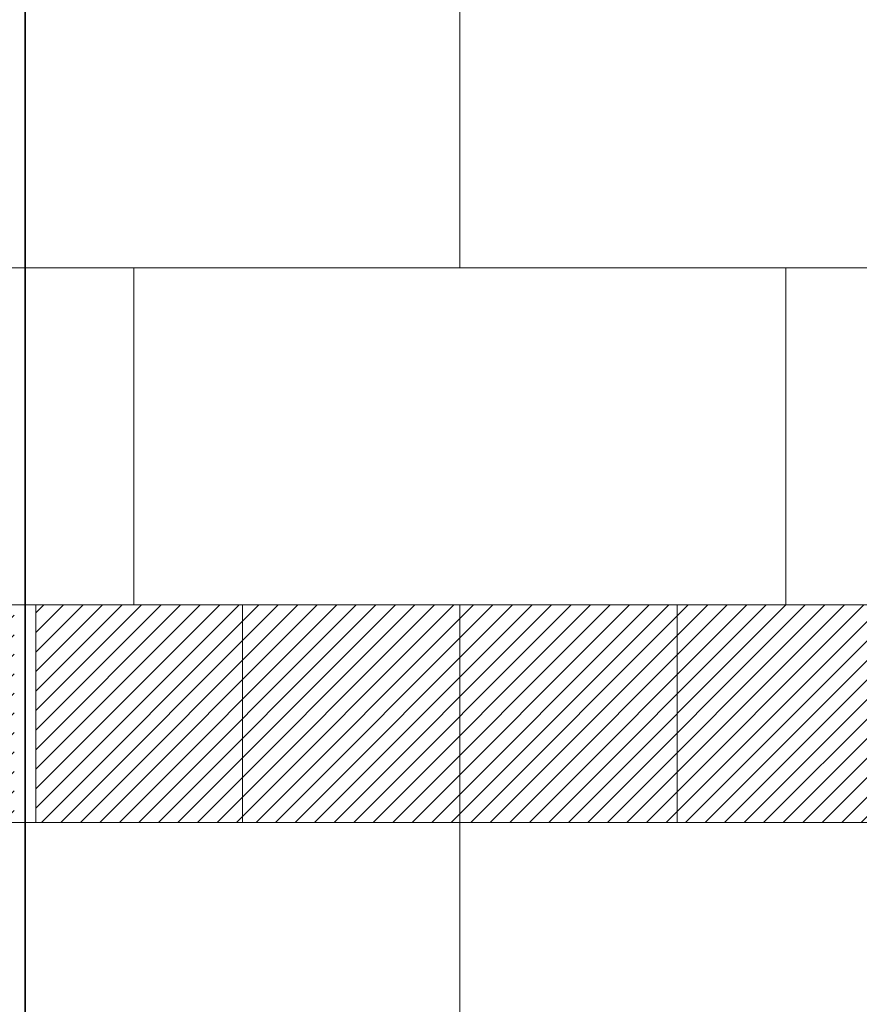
# Model space of a CAD drawing. Header units: millimetres. Extents: x 15214 to 140083, y -437840 to -79279.
# Tile 62 of 64: x 36933 to 37010, y -197087 to -196997. Entities that reach past the tile are written whole.
import ezdxf

# ---------------------------------------------------------------- set-up
doc = ezdxf.new("R2010")
doc.units = ezdxf.units.MM
for name, color, linetype, lineweight in [('1_POSADZKA PODZIAŁY', 151, 'Continuous', 0), ('1_PŁYTKI KOLOR', 7, 'Continuous', 0), ('Sciany', 2, 'Continuous', 35)]:
    doc.layers.add(name, color=color, linetype=linetype, lineweight=lineweight)

msp = doc.modelspace()

# ---------------------------------------------------------------- hatches: boundary and pattern name
at = {"layer": '1_PŁYTKI KOLOR', "true_color": 0x2f9888}
h = msp.add_hatch(dxfattribs=at)
h.set_pattern_fill('ANSI31', color=125, scale=0.4)
h.paths.add_polyline_path([(36724.6213, -197050.604), (36704.6213, -197050.604), (36704.6213, -197070.604), (36724.6213, -197070.604)])
h.paths.add_polyline_path([(36744.6213, -197050.604), (36724.6213, -197050.604), (36724.6213, -197070.604), (36744.6213, -197070.604)])
h.paths.add_polyline_path([(36764.6213, -197050.604), (36744.6213, -197050.604), (36744.6213, -197070.604), (36764.6213, -197070.604)])
h.paths.add_polyline_path([(36784.6213, -197050.604), (36764.6213, -197050.604), (36764.6213, -197070.604), (36784.6213, -197070.604)])
h.paths.add_polyline_path([(36804.6213, -197050.604), (36784.6213, -197050.604), (36784.6213, -197070.604), (36804.6213, -197070.604)])
h.paths.add_polyline_path([(36824.6213, -197050.604), (36804.6213, -197050.604), (36804.6213, -197070.604), (36824.6213, -197070.604)])
h.paths.add_polyline_path([(36845.6213, -197050.604), (36824.6213, -197050.604), (36824.6213, -197070.604), (36845.6213, -197070.604)])
h.paths.add_polyline_path([(36865.6213, -197050.604), (36845.6213, -197050.604), (36845.6213, -197070.604), (36865.6213, -197070.604)])
h.paths.add_polyline_path([(36885.6213, -197050.604), (36865.6213, -197050.604), (36865.6213, -197070.604), (36885.6213, -197070.604)])
h.paths.add_polyline_path([(36905.6213, -197050.604), (36885.6213, -197050.604), (36885.6213, -197070.604), (36905.6213, -197070.604)])
h.paths.add_polyline_path([(36926.6213, -197050.604), (36905.6213, -197050.604), (36905.6213, -197070.604), (36926.6213, -197070.604)])
h.paths.add_polyline_path([(36932.6213, -197050.604), (36926.6213, -197050.604), (36926.6213, -197070.604), (36932.6213, -197070.604)])
h.paths.add_polyline_path([(36953.6213, -197050.604), (36934.6213, -197050.604), (36934.6213, -197070.604), (36953.6213, -197070.604)])
h.paths.add_polyline_path([(36973.6213, -197050.604), (36953.6213, -197050.604), (36953.6213, -197070.604), (36973.6213, -197070.604)])
h.paths.add_polyline_path([(37064.6213, -197050.604), (36973.6213, -197050.604), (36973.6213, -197070.604), (37064.6213, -197070.604)])

# ---------------------------------------------------------------- linework, layer by layer
at = {"layer": '1_POSADZKA PODZIAŁY', "linetype": 'Continuous'}
msp.add_lwpolyline([(36933.6213, -197194.604), (37064.6213, -197194.604), (37064.6213, -196957.604), (36933.6213, -196957.604)], close=True, dxfattribs=at)
for points in [[(36973.6213, -197019.604), (36973.6213, -196988.604)], [(36704.6213, -197019.604), (37064.6213, -197019.604)], [(36933.6213, -197050.604), (36933.6213, -197019.604)], [(36943.6213, -197050.604), (36943.6213, -197019.604)], [(37003.6213, -197050.604), (37003.6213, -197019.604)], [(36704.6213, -197050.604), (37064.6213, -197050.604)], [(36934.6213, -197070.604), (36934.6213, -197050.604)], [(36953.6213, -197070.604), (36953.6213, -197050.604)], [(36973.6213, -197070.604), (36973.6213, -197050.604)], [(36993.6213, -197070.604), (36993.6213, -197050.604)], [(36704.6213, -197070.604), (37064.6213, -197070.604)], [(36973.6213, -197101.604), (36973.6213, -197070.604)]]:
    msp.add_lwpolyline(points, dxfattribs=at)
at = {"layer": 'Sciany'}
msp.add_lwpolyline([(36933.6213, -197194.604), (36933.6213, -196918.604)], dxfattribs=at)

doc.saveas('drawing.dxf')
